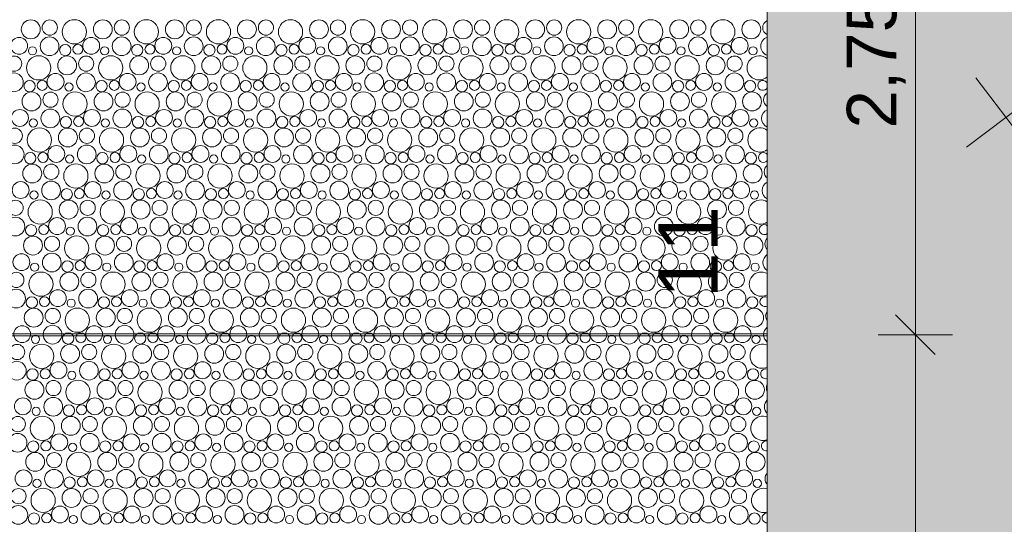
# Model space of a CAD drawing. Header units: metres. Extents: x -167 to 338, y -186 to 508.
# Tile 143 of 256: x 73.89 to 78.86, y 29.54 to 32.09. Entities that reach past the tile are written whole.
import ezdxf
from ezdxf.enums import TextEntityAlignment as Align

# ---------------------------------------------------------------- set-up
doc = ezdxf.new("R2010")
doc.units = ezdxf.units.M
doc.header["$MEASUREMENT"] = 0
doc.linetypes.add('Öffnungslinie Tür Fenster', pattern=[0.23, 0.15, -0.08])
for name, color, linetype in [('60 Gelände 2D Übersicht', 7, 'Continuous'), ('60 Stellplätze', 7, 'Continuous'), ('94 Genehmigungsplanung Bemaßung', 7, 'Continuous'), ('BT-Gelaende', 7, 'Continuous')]:
    doc.layers.add(name, color=color, linetype=linetype)
doc.styles.add('ERSTELLTER_STIL_1', font='arial.ttf')
doc.styles.add('ERSTELLTER_STIL_2', font='arial.ttf')
doc.dimstyles.new('ERSTELLTER_STIL__2', dxfattribs={"dimtxt": 0.25, "dimasz": 0.19, "dimexe": 0.18, "dimexo": 0.1, "dimgap": 0, "dimtad": 1, "dimzin": 0, "dimdsep": 46, "dimtxsty": 'ERSTELLTER_STIL_1', "dimblk": 'ARROWHEAD_6', "dimblk1": 'ARROWHEAD_6', "dimblk2": 'ARROWHEAD_6', "dimcen": 0.09, "dimclrd": 7, "dimclre": 7, "dimclrt": 7, "dimazin": 0, "dimtfac": 1, "dimtdec": 4, "dimtmove": 0, "dimatfit": 3, "dimfxl": 1, "dimtolj": 1, "dimtzin": 0, "dimarcsym": 0})

# ---------------------------------------------------------------- blocks, each defined once
blk = doc.blocks.new('*X45', base_point=(27236.1321, 33357.279))
at = {"layer": '60 Gelände 2D Übersicht', "color": 9, "linetype": 'Continuous', "lineweight": 18}
for centre, radius in [((73.9459, 32.0414), 0.0477), ((74.0419, 32.0502), 0.0384), ((74.166, 32.0289), 0.0612), ((74.3096, 32.0414), 0.0477), ((74.4056, 32.0502), 0.0384), ((74.5297, 32.0289), 0.0612), ((74.6733, 32.0414), 0.0477), ((74.7693, 32.0502), 0.0384), ((74.8935, 32.0289), 0.0612), ((75.037, 32.0414), 0.0477), ((75.1331, 32.0502), 0.0384), ((75.2572, 32.0289), 0.0612), ((75.4007, 32.0414), 0.0477), ((75.4968, 32.0502), 0.0384), ((75.6209, 32.0289), 0.0612), ((75.7644, 32.0414), 0.0477), ((75.8605, 32.0502), 0.0384), ((75.9846, 32.0289), 0.0612), ((76.1281, 32.0414), 0.0477), ((76.2242, 32.0502), 0.0384), ((76.3483, 32.0289), 0.0612), ((76.4918, 32.0414), 0.0477), ((76.5879, 32.0502), 0.0384), ((76.712, 32.0289), 0.0612), ((76.8556, 32.0414), 0.0477), ((76.9516, 32.0502), 0.0384), ((77.0757, 32.0289), 0.0612), ((77.2193, 32.0414), 0.0477), ((77.3153, 32.0502), 0.0384), ((77.4394, 32.0289), 0.0612), ((77.583, 32.0414), 0.0477), ((73.8874, 31.958), 0.0426), ((74.0409, 31.9558), 0.0473), ((74.1199, 31.9367), 0.0286), ((74.1838, 31.9403), 0.0251), ((74.2511, 31.958), 0.0426), ((74.4046, 31.9558), 0.0473), ((74.4836, 31.9367), 0.0286), ((74.5475, 31.9403), 0.0251), ((74.6148, 31.958), 0.0426), ((74.7683, 31.9558), 0.0473), ((74.8474, 31.9367), 0.0286), ((74.9112, 31.9403), 0.0251), ((74.9786, 31.958), 0.0426), ((75.132, 31.9558), 0.0473), ((75.2111, 31.9367), 0.0286), ((75.2749, 31.9403), 0.0251), ((75.3423, 31.958), 0.0426), ((75.4957, 31.9558), 0.0473), ((75.5748, 31.9367), 0.0286), ((75.6386, 31.9403), 0.0251), ((75.706, 31.958), 0.0426), ((75.8594, 31.9558), 0.0473), ((75.9385, 31.9367), 0.0286), ((76.0023, 31.9403), 0.0251), ((76.0697, 31.958), 0.0426), ((76.2232, 31.9558), 0.0473), ((76.3022, 31.9367), 0.0286), ((76.366, 31.9403), 0.0251), ((76.4334, 31.958), 0.0426), ((76.5869, 31.9558), 0.0473), ((76.6659, 31.9367), 0.0286), ((76.7297, 31.9403), 0.0251), ((76.7971, 31.958), 0.0426), ((76.9506, 31.9558), 0.0473), ((77.0296, 31.9367), 0.0286), ((77.0934, 31.9403), 0.0251), ((77.1608, 31.958), 0.0426), ((77.3143, 31.9558), 0.0473), ((77.3933, 31.9367), 0.0286), ((77.4571, 31.9403), 0.0251), ((77.5245, 31.958), 0.0426), ((73.9548, 31.9326), 0.0207), ((74.3185, 31.9326), 0.0207), ((74.6822, 31.9326), 0.0207), ((75.0459, 31.9326), 0.0207), ((75.4096, 31.9326), 0.0207), ((75.7733, 31.9326), 0.0207), ((76.1371, 31.9326), 0.0207), ((76.5008, 31.9326), 0.0207), ((76.8645, 31.9326), 0.0207), ((77.2282, 31.9326), 0.0207), ((77.5919, 31.9326), 0.0207), ((73.8619, 31.8682), 0.0384), ((73.986, 31.8469), 0.0612), ((74.1296, 31.8594), 0.0477), ((74.2256, 31.8682), 0.0384), ((74.3497, 31.8469), 0.0612), ((74.4933, 31.8594), 0.0477), ((74.5893, 31.8682), 0.0384), ((74.7135, 31.8469), 0.0612), ((74.857, 31.8594), 0.0477), ((74.9531, 31.8682), 0.0384), ((75.0772, 31.8469), 0.0612), ((75.2207, 31.8594), 0.0477), ((75.3168, 31.8682), 0.0384), ((75.4409, 31.8469), 0.0612), ((75.5844, 31.8594), 0.0477), ((75.6805, 31.8682), 0.0384), ((75.8046, 31.8469), 0.0612), ((75.9481, 31.8594), 0.0477), ((76.0442, 31.8682), 0.0384), ((76.1683, 31.8469), 0.0612), ((76.3118, 31.8594), 0.0477), ((76.4079, 31.8682), 0.0384), ((76.532, 31.8469), 0.0612), ((76.6756, 31.8594), 0.0477), ((76.7716, 31.8682), 0.0384), ((76.8957, 31.8469), 0.0612), ((77.0393, 31.8594), 0.0477), ((77.1353, 31.8682), 0.0384), ((77.2594, 31.8469), 0.0612), ((77.403, 31.8594), 0.0477), ((77.499, 31.8682), 0.0384), ((73.8609, 31.7738), 0.0473), ((74.0711, 31.776), 0.0426), ((74.2246, 31.7738), 0.0473), ((74.4348, 31.776), 0.0426), ((74.5883, 31.7738), 0.0473), ((74.7986, 31.776), 0.0426), ((74.952, 31.7738), 0.0473), ((75.1623, 31.776), 0.0426), ((75.3157, 31.7738), 0.0473), ((75.526, 31.776), 0.0426), ((75.6794, 31.7738), 0.0473), ((75.8897, 31.776), 0.0426), ((76.0432, 31.7738), 0.0473), ((76.2534, 31.776), 0.0426), ((76.4069, 31.7738), 0.0473), ((76.6171, 31.776), 0.0426), ((76.7706, 31.7738), 0.0473), ((76.9808, 31.776), 0.0426), ((77.1343, 31.7738), 0.0473), ((77.3445, 31.776), 0.0426), ((77.498, 31.7738), 0.0473), ((73.9399, 31.7547), 0.0286), ((74.0038, 31.7583), 0.0251), ((74.1385, 31.7506), 0.0207), ((74.3036, 31.7547), 0.0286), ((74.3675, 31.7583), 0.0251), ((74.5022, 31.7506), 0.0207), ((74.6674, 31.7547), 0.0286), ((74.7312, 31.7583), 0.0251), ((74.8659, 31.7506), 0.0207), ((75.0311, 31.7547), 0.0286), ((75.0949, 31.7583), 0.0251), ((75.2296, 31.7506), 0.0207), ((75.3948, 31.7547), 0.0286), ((75.4586, 31.7583), 0.0251), ((75.5933, 31.7506), 0.0207), ((75.7585, 31.7547), 0.0286), ((75.8223, 31.7583), 0.0251), ((75.9571, 31.7506), 0.0207), ((76.1222, 31.7547), 0.0286), ((76.186, 31.7583), 0.0251), ((76.3208, 31.7506), 0.0207), ((76.4859, 31.7547), 0.0286), ((76.5497, 31.7583), 0.0251), ((76.6845, 31.7506), 0.0207), ((76.8496, 31.7547), 0.0286), ((76.9134, 31.7583), 0.0251), ((77.0482, 31.7506), 0.0207), ((77.2133, 31.7547), 0.0286), ((77.2771, 31.7583), 0.0251), ((77.4119, 31.7506), 0.0207), ((77.577, 31.7547), 0.0286), ((73.9496, 31.6774), 0.0477), ((74.0456, 31.6862), 0.0384), ((74.1697, 31.6649), 0.0612), ((74.3133, 31.6774), 0.0477), ((74.4093, 31.6862), 0.0384), ((74.5335, 31.6649), 0.0612), ((74.677, 31.6774), 0.0477), ((74.7731, 31.6862), 0.0384), ((74.8972, 31.6649), 0.0612), ((75.0407, 31.6774), 0.0477), ((75.1368, 31.6862), 0.0384), ((75.2609, 31.6649), 0.0612), ((75.4044, 31.6774), 0.0477), ((75.5005, 31.6862), 0.0384), ((75.6246, 31.6649), 0.0612), ((75.7681, 31.6774), 0.0477), ((75.8642, 31.6862), 0.0384), ((75.9883, 31.6649), 0.0612), ((76.1318, 31.6774), 0.0477), ((76.2279, 31.6862), 0.0384), ((76.352, 31.6649), 0.0612), ((76.4956, 31.6774), 0.0477), ((76.5916, 31.6862), 0.0384), ((76.7157, 31.6649), 0.0612), ((76.8593, 31.6774), 0.0477), ((76.9553, 31.6862), 0.0384), ((77.0794, 31.6649), 0.0612), ((77.223, 31.6774), 0.0477), ((77.319, 31.6862), 0.0384), ((77.4431, 31.6649), 0.0612), ((77.5867, 31.6774), 0.0477), ((73.8911, 31.594), 0.0426), ((74.0446, 31.5918), 0.0473), ((74.2548, 31.594), 0.0426), ((74.4083, 31.5918), 0.0473), ((74.6186, 31.594), 0.0426), ((74.772, 31.5918), 0.0473), ((74.9823, 31.594), 0.0426), ((75.1357, 31.5918), 0.0473), ((75.346, 31.594), 0.0426), ((75.4994, 31.5918), 0.0473), ((75.7097, 31.594), 0.0426), ((75.8632, 31.5918), 0.0473), ((76.0734, 31.594), 0.0426), ((76.2269, 31.5918), 0.0473), ((76.4371, 31.594), 0.0426), ((76.5906, 31.5918), 0.0473), ((76.8008, 31.594), 0.0426), ((76.9543, 31.5918), 0.0473), ((77.1645, 31.594), 0.0426), ((77.318, 31.5918), 0.0473), ((77.5282, 31.594), 0.0426), ((73.9585, 31.5686), 0.0207), ((74.1236, 31.5727), 0.0286), ((74.1875, 31.5763), 0.0251), ((74.3222, 31.5686), 0.0207), ((74.4874, 31.5727), 0.0286), ((74.5512, 31.5763), 0.0251), ((74.6859, 31.5686), 0.0207), ((74.8511, 31.5727), 0.0286), ((74.9149, 31.5763), 0.0251), ((75.0496, 31.5686), 0.0207), ((75.2148, 31.5727), 0.0286), ((75.2786, 31.5763), 0.0251), ((75.4133, 31.5686), 0.0207), ((75.5785, 31.5727), 0.0286), ((75.6423, 31.5763), 0.0251), ((75.7771, 31.5686), 0.0207), ((75.9422, 31.5727), 0.0286), ((76.006, 31.5763), 0.0251), ((76.1408, 31.5686), 0.0207), ((76.3059, 31.5727), 0.0286), ((76.3697, 31.5763), 0.0251), ((76.5045, 31.5686), 0.0207), ((76.6696, 31.5727), 0.0286), ((76.7334, 31.5763), 0.0251), ((76.8682, 31.5686), 0.0207), ((77.0333, 31.5727), 0.0286), ((77.0971, 31.5763), 0.0251), ((77.2319, 31.5686), 0.0207), ((77.397, 31.5727), 0.0286), ((77.4608, 31.5763), 0.0251), ((77.5956, 31.5686), 0.0207), ((73.8656, 31.5042), 0.0384), ((73.9897, 31.4829), 0.0612), ((74.1333, 31.4954), 0.0477), ((74.2293, 31.5042), 0.0384), ((74.3535, 31.4829), 0.0612), ((74.497, 31.4954), 0.0477), ((74.5931, 31.5042), 0.0384), ((74.7172, 31.4829), 0.0612), ((74.8607, 31.4954), 0.0477), ((74.9568, 31.5042), 0.0384), ((75.0809, 31.4829), 0.0612), ((75.2244, 31.4954), 0.0477), ((75.3205, 31.5042), 0.0384), ((75.4446, 31.4829), 0.0612), ((75.5881, 31.4954), 0.0477), ((75.6842, 31.5042), 0.0384), ((75.8083, 31.4829), 0.0612), ((75.9518, 31.4954), 0.0477), ((76.0479, 31.5042), 0.0384), ((76.172, 31.4829), 0.0612), ((76.3156, 31.4954), 0.0477), ((76.4116, 31.5042), 0.0384), ((76.5357, 31.4829), 0.0612), ((76.6793, 31.4954), 0.0477), ((76.7753, 31.5042), 0.0384), ((76.8994, 31.4829), 0.0612), ((77.043, 31.4954), 0.0477), ((77.139, 31.5042), 0.0384), ((77.2631, 31.4829), 0.0612), ((77.4067, 31.4954), 0.0477), ((77.5027, 31.5042), 0.0384), ((73.8646, 31.4098), 0.0473), ((73.9436, 31.3907), 0.0286), ((74.0075, 31.3943), 0.0251), ((74.0748, 31.412), 0.0426), ((74.2283, 31.4098), 0.0473), ((74.3074, 31.3907), 0.0286), ((74.3712, 31.3943), 0.0251), ((74.4386, 31.412), 0.0426), ((74.592, 31.4098), 0.0473), ((74.6711, 31.3907), 0.0286), ((74.7349, 31.3943), 0.0251), ((74.8023, 31.412), 0.0426), ((74.9557, 31.4098), 0.0473), ((75.0348, 31.3907), 0.0286), ((75.0986, 31.3943), 0.0251), ((75.166, 31.412), 0.0426), ((75.3194, 31.4098), 0.0473), ((75.3985, 31.3907), 0.0286), ((75.4623, 31.3943), 0.0251), ((75.5297, 31.412), 0.0426), ((75.6832, 31.4098), 0.0473), ((75.7622, 31.3907), 0.0286), ((75.826, 31.3943), 0.0251), ((75.8934, 31.412), 0.0426), ((76.0469, 31.4098), 0.0473), ((76.1259, 31.3907), 0.0286), ((76.1897, 31.3943), 0.0251), ((76.2571, 31.412), 0.0426), ((76.4106, 31.4098), 0.0473), ((76.4896, 31.3907), 0.0286), ((76.5534, 31.3943), 0.0251), ((76.6208, 31.412), 0.0426), ((76.7743, 31.4098), 0.0473), ((76.8533, 31.3907), 0.0286), ((76.9171, 31.3943), 0.0251), ((76.9845, 31.412), 0.0426), ((77.138, 31.4098), 0.0473), ((77.217, 31.3907), 0.0286), ((77.2808, 31.3943), 0.0251), ((77.3482, 31.412), 0.0426), ((77.5017, 31.4098), 0.0473), ((77.5807, 31.3907), 0.0286), ((74.1422, 31.3866), 0.0207), ((74.5059, 31.3866), 0.0207), ((74.8696, 31.3866), 0.0207), ((75.2333, 31.3866), 0.0207), ((75.5971, 31.3866), 0.0207), ((75.9608, 31.3866), 0.0207), ((76.3245, 31.3866), 0.0207), ((76.6882, 31.3866), 0.0207), ((77.0519, 31.3866), 0.0207), ((77.4156, 31.3866), 0.0207), ((73.9533, 31.3134), 0.0477), ((74.0493, 31.3222), 0.0384), ((74.1735, 31.3009), 0.0612), ((74.317, 31.3134), 0.0477), ((74.4131, 31.3222), 0.0384), ((74.5372, 31.3009), 0.0612), ((74.6807, 31.3134), 0.0477), ((74.7768, 31.3222), 0.0384), ((74.9009, 31.3009), 0.0612), ((75.0444, 31.3134), 0.0477), ((75.1405, 31.3222), 0.0384), ((75.2646, 31.3009), 0.0612), ((75.4081, 31.3134), 0.0477), ((75.5042, 31.3222), 0.0384), ((75.6283, 31.3009), 0.0612), ((75.7718, 31.3134), 0.0477), ((75.8679, 31.3222), 0.0384), ((75.992, 31.3009), 0.0612), ((76.1356, 31.3134), 0.0477), ((76.2316, 31.3222), 0.0384), ((76.3557, 31.3009), 0.0612), ((76.4993, 31.3134), 0.0477), ((76.5953, 31.3222), 0.0384), ((76.7194, 31.3009), 0.0612), ((76.863, 31.3134), 0.0477), ((76.959, 31.3222), 0.0384), ((77.0831, 31.3009), 0.0612), ((77.2267, 31.3134), 0.0477), ((77.3227, 31.3222), 0.0384), ((77.4468, 31.3009), 0.0612), ((77.5904, 31.3134), 0.0477), ((73.8948, 31.23), 0.0426), ((74.0483, 31.2278), 0.0473), ((74.2586, 31.23), 0.0426), ((74.412, 31.2278), 0.0473), ((74.6223, 31.23), 0.0426), ((74.7757, 31.2278), 0.0473), ((74.986, 31.23), 0.0426), ((75.1394, 31.2278), 0.0473), ((75.3497, 31.23), 0.0426), ((75.5032, 31.2278), 0.0473), ((75.7134, 31.23), 0.0426), ((75.8669, 31.2278), 0.0473), ((76.0771, 31.23), 0.0426), ((76.2306, 31.2278), 0.0473), ((76.4408, 31.23), 0.0426), ((76.5943, 31.2278), 0.0473), ((76.8045, 31.23), 0.0426), ((76.958, 31.2278), 0.0473), ((77.1682, 31.23), 0.0426), ((77.3217, 31.2278), 0.0473), ((77.5319, 31.23), 0.0426), ((73.9622, 31.2046), 0.0207), ((74.1274, 31.2087), 0.0286), ((74.1912, 31.2123), 0.0251), ((74.3259, 31.2046), 0.0207), ((74.4911, 31.2087), 0.0286), ((74.5549, 31.2123), 0.0251), ((74.6896, 31.2046), 0.0207), ((74.8548, 31.2087), 0.0286), ((74.9186, 31.2123), 0.0251), ((75.0533, 31.2046), 0.0207), ((75.2185, 31.2087), 0.0286), ((75.2823, 31.2123), 0.0251), ((75.4171, 31.2046), 0.0207), ((75.5822, 31.2087), 0.0286), ((75.646, 31.2123), 0.0251), ((75.7808, 31.2046), 0.0207), ((75.9459, 31.2087), 0.0286), ((76.0097, 31.2123), 0.0251), ((76.1445, 31.2046), 0.0207), ((76.3096, 31.2087), 0.0286), ((76.3734, 31.2123), 0.0251), ((76.5082, 31.2046), 0.0207), ((76.6733, 31.2087), 0.0286), ((76.7371, 31.2123), 0.0251), ((76.8719, 31.2046), 0.0207), ((77.037, 31.2087), 0.0286), ((77.1008, 31.2123), 0.0251), ((77.2356, 31.2046), 0.0207), ((77.4007, 31.2087), 0.0286), ((77.4646, 31.2123), 0.0251), ((77.5993, 31.2046), 0.0207), ((73.8693, 31.1402), 0.0384), ((73.9935, 31.1189), 0.0612), ((74.137, 31.1314), 0.0477), ((74.2331, 31.1402), 0.0384), ((74.3572, 31.1189), 0.0612), ((74.5007, 31.1314), 0.0477), ((74.5968, 31.1402), 0.0384), ((74.7209, 31.1189), 0.0612), ((74.8644, 31.1314), 0.0477), ((74.9605, 31.1402), 0.0384), ((75.0846, 31.1189), 0.0612), ((75.2281, 31.1314), 0.0477), ((75.3242, 31.1402), 0.0384), ((75.4483, 31.1189), 0.0612), ((75.5918, 31.1314), 0.0477), ((75.6879, 31.1402), 0.0384), ((75.812, 31.1189), 0.0612), ((75.9556, 31.1314), 0.0477), ((76.0516, 31.1402), 0.0384), ((76.1757, 31.1189), 0.0612), ((76.3193, 31.1314), 0.0477), ((76.4153, 31.1402), 0.0384), ((76.5394, 31.1189), 0.0612), ((76.683, 31.1314), 0.0477), ((76.779, 31.1402), 0.0384), ((76.9031, 31.1189), 0.0612), ((77.0467, 31.1314), 0.0477), ((77.1427, 31.1402), 0.0384), ((77.2668, 31.1189), 0.0612), ((77.4104, 31.1314), 0.0477), ((77.5064, 31.1402), 0.0384), ((73.8683, 31.0458), 0.0473), ((74.0786, 31.048), 0.0426), ((74.232, 31.0458), 0.0473), ((74.4423, 31.048), 0.0426), ((74.5957, 31.0458), 0.0473), ((74.806, 31.048), 0.0426), ((74.9594, 31.0458), 0.0473), ((75.1697, 31.048), 0.0426), ((75.3232, 31.0458), 0.0473), ((75.5334, 31.048), 0.0426), ((75.6869, 31.0458), 0.0473), ((75.8971, 31.048), 0.0426), ((76.0506, 31.0458), 0.0473), ((76.2608, 31.048), 0.0426), ((76.4143, 31.0458), 0.0473), ((76.6245, 31.048), 0.0426), ((76.778, 31.0458), 0.0473), ((76.9882, 31.048), 0.0426), ((77.1417, 31.0458), 0.0473), ((77.3519, 31.048), 0.0426), ((77.5054, 31.0458), 0.0473), ((73.9474, 31.0267), 0.0286), ((74.0112, 31.0303), 0.0251), ((74.1459, 31.0226), 0.0207), ((74.3111, 31.0267), 0.0286), ((74.3749, 31.0303), 0.0251), ((74.5096, 31.0226), 0.0207), ((74.6748, 31.0267), 0.0286), ((74.7386, 31.0303), 0.0251), ((74.8733, 31.0226), 0.0207), ((75.0385, 31.0267), 0.0286), ((75.1023, 31.0303), 0.0251), ((75.2371, 31.0226), 0.0207), ((75.4022, 31.0267), 0.0286), ((75.466, 31.0303), 0.0251), ((75.6008, 31.0226), 0.0207), ((75.7659, 31.0267), 0.0286), ((75.8297, 31.0303), 0.0251), ((75.9645, 31.0226), 0.0207), ((76.1296, 31.0267), 0.0286), ((76.1934, 31.0303), 0.0251), ((76.3282, 31.0226), 0.0207), ((76.4933, 31.0267), 0.0286), ((76.5571, 31.0303), 0.0251), ((76.6919, 31.0226), 0.0207), ((76.857, 31.0267), 0.0286), ((76.9208, 31.0303), 0.0251), ((77.0556, 31.0226), 0.0207), ((77.2207, 31.0267), 0.0286), ((77.2846, 31.0303), 0.0251), ((77.4193, 31.0226), 0.0207), ((77.5844, 31.0267), 0.0286), ((73.957, 30.9494), 0.0477), ((74.0531, 30.9582), 0.0384), ((74.1772, 30.9369), 0.0612), ((74.3207, 30.9494), 0.0477), ((74.4168, 30.9582), 0.0384), ((74.5409, 30.9369), 0.0612), ((74.6844, 30.9494), 0.0477), ((74.7805, 30.9582), 0.0384), ((74.9046, 30.9369), 0.0612), ((75.0481, 30.9494), 0.0477), ((75.1442, 30.9582), 0.0384), ((75.2683, 30.9369), 0.0612), ((75.4118, 30.9494), 0.0477), ((75.5079, 30.9582), 0.0384), ((75.632, 30.9369), 0.0612), ((75.7756, 30.9494), 0.0477), ((75.8716, 30.9582), 0.0384), ((75.9957, 30.9369), 0.0612), ((76.1393, 30.9494), 0.0477), ((76.2353, 30.9582), 0.0384), ((76.3594, 30.9369), 0.0612), ((76.503, 30.9494), 0.0477), ((76.599, 30.9582), 0.0384), ((76.7231, 30.9369), 0.0612), ((76.8667, 30.9494), 0.0477), ((76.9627, 30.9582), 0.0384), ((77.0868, 30.9369), 0.0612), ((77.2304, 30.9494), 0.0477), ((77.3264, 30.9582), 0.0384), ((77.4505, 30.9369), 0.0612), ((77.5941, 30.9494), 0.0477), ((73.8986, 30.866), 0.0426), ((74.052, 30.8638), 0.0473), ((74.1311, 30.8447), 0.0286), ((74.1949, 30.8483), 0.0251), ((74.2623, 30.866), 0.0426), ((74.4157, 30.8638), 0.0473), ((74.4948, 30.8447), 0.0286), ((74.5586, 30.8483), 0.0251), ((74.626, 30.866), 0.0426), ((74.7794, 30.8638), 0.0473), ((74.8585, 30.8447), 0.0286), ((74.9223, 30.8483), 0.0251), ((74.9897, 30.866), 0.0426), ((75.1432, 30.8638), 0.0473), ((75.2222, 30.8447), 0.0286), ((75.286, 30.8483), 0.0251), ((75.3534, 30.866), 0.0426), ((75.5069, 30.8638), 0.0473), ((75.5859, 30.8447), 0.0286), ((75.6497, 30.8483), 0.0251), ((75.7171, 30.866), 0.0426), ((75.8706, 30.8638), 0.0473), ((75.9496, 30.8447), 0.0286), ((76.0134, 30.8483), 0.0251), ((76.0808, 30.866), 0.0426), ((76.2343, 30.8638), 0.0473), ((76.3133, 30.8447), 0.0286), ((76.3771, 30.8483), 0.0251), ((76.4445, 30.866), 0.0426), ((76.598, 30.8638), 0.0473), ((76.677, 30.8447), 0.0286), ((76.7408, 30.8483), 0.0251), ((76.8082, 30.866), 0.0426), ((76.9617, 30.8638), 0.0473), ((77.0407, 30.8447), 0.0286), ((77.1046, 30.8483), 0.0251), ((77.1719, 30.866), 0.0426), ((77.3254, 30.8638), 0.0473), ((77.4044, 30.8447), 0.0286), ((77.4683, 30.8483), 0.0251), ((77.5356, 30.866), 0.0426), ((73.9659, 30.8406), 0.0207), ((74.3296, 30.8406), 0.0207), ((74.6933, 30.8406), 0.0207), ((75.0571, 30.8406), 0.0207), ((75.4208, 30.8406), 0.0207), ((75.7845, 30.8406), 0.0207), ((76.1482, 30.8406), 0.0207), ((76.5119, 30.8406), 0.0207), ((76.8756, 30.8406), 0.0207), ((77.2393, 30.8406), 0.0207), ((77.603, 30.8406), 0.0207), ((73.8731, 30.7762), 0.0384), ((73.9972, 30.7549), 0.0612), ((74.1407, 30.7674), 0.0477), ((74.2368, 30.7762), 0.0384), ((74.3609, 30.7549), 0.0612), ((74.5044, 30.7674), 0.0477), ((74.6005, 30.7762), 0.0384), ((74.7246, 30.7549), 0.0612), ((74.8681, 30.7674), 0.0477), ((74.9642, 30.7762), 0.0384), ((75.0883, 30.7549), 0.0612), ((75.2318, 30.7674), 0.0477), ((75.3279, 30.7762), 0.0384), ((75.452, 30.7549), 0.0612), ((75.5956, 30.7674), 0.0477), ((75.6916, 30.7762), 0.0384), ((75.8157, 30.7549), 0.0612), ((75.9593, 30.7674), 0.0477), ((76.0553, 30.7762), 0.0384), ((76.1794, 30.7549), 0.0612), ((76.323, 30.7674), 0.0477), ((76.419, 30.7762), 0.0384), ((76.5431, 30.7549), 0.0612), ((76.6867, 30.7674), 0.0477), ((76.7827, 30.7762), 0.0384), ((76.9068, 30.7549), 0.0612), ((77.0504, 30.7674), 0.0477), ((77.1464, 30.7762), 0.0384), ((77.2705, 30.7549), 0.0612), ((77.4141, 30.7674), 0.0477), ((77.5101, 30.7762), 0.0384), ((73.872, 30.6819), 0.0473), ((74.0823, 30.684), 0.0426), ((74.2357, 30.6819), 0.0473), ((74.446, 30.684), 0.0426), ((74.5994, 30.6819), 0.0473), ((74.8097, 30.684), 0.0426), ((74.9632, 30.6819), 0.0473), ((75.1734, 30.684), 0.0426), ((75.3269, 30.6819), 0.0473), ((75.5371, 30.684), 0.0426), ((75.6906, 30.6819), 0.0473), ((75.9008, 30.684), 0.0426), ((76.0543, 30.6819), 0.0473), ((76.2645, 30.684), 0.0426), ((76.418, 30.6819), 0.0473), ((76.6282, 30.684), 0.0426), ((76.7817, 30.6819), 0.0473), ((76.9919, 30.684), 0.0426), ((77.1454, 30.6819), 0.0473), ((77.3556, 30.684), 0.0426), ((77.5091, 30.6819), 0.0473), ((73.9511, 30.6627), 0.0286), ((74.0149, 30.6663), 0.0251), ((74.1496, 30.6586), 0.0207), ((74.3148, 30.6627), 0.0286), ((74.3786, 30.6663), 0.0251), ((74.5133, 30.6586), 0.0207), ((74.6785, 30.6627), 0.0286), ((74.7423, 30.6663), 0.0251), ((74.8771, 30.6586), 0.0207), ((75.0422, 30.6627), 0.0286), ((75.106, 30.6663), 0.0251), ((75.2408, 30.6586), 0.0207), ((75.4059, 30.6627), 0.0286), ((75.4697, 30.6663), 0.0251), ((75.6045, 30.6586), 0.0207), ((75.7696, 30.6627), 0.0286), ((75.8334, 30.6663), 0.0251), ((75.9682, 30.6586), 0.0207), ((76.1333, 30.6627), 0.0286), ((76.1971, 30.6663), 0.0251), ((76.3319, 30.6586), 0.0207), ((76.497, 30.6627), 0.0286), ((76.5608, 30.6663), 0.0251), ((76.6956, 30.6586), 0.0207), ((76.8607, 30.6627), 0.0286), ((76.9246, 30.6663), 0.0251), ((77.0593, 30.6586), 0.0207), ((77.2244, 30.6627), 0.0286), ((77.2883, 30.6663), 0.0251), ((77.423, 30.6586), 0.0207), ((77.5881, 30.6627), 0.0286), ((73.9607, 30.5854), 0.0477), ((74.0568, 30.5942), 0.0384), ((74.1809, 30.5729), 0.0612), ((74.3244, 30.5854), 0.0477), ((74.4205, 30.5942), 0.0384), ((74.5446, 30.5729), 0.0612), ((74.6881, 30.5854), 0.0477), ((74.7842, 30.5942), 0.0384), ((74.9083, 30.5729), 0.0612), ((75.0518, 30.5854), 0.0477), ((75.1479, 30.5942), 0.0384), ((75.272, 30.5729), 0.0612), ((75.4156, 30.5854), 0.0477), ((75.5116, 30.5942), 0.0384), ((75.6357, 30.5729), 0.0612), ((75.7793, 30.5854), 0.0477), ((75.8753, 30.5942), 0.0384), ((75.9994, 30.5729), 0.0612), ((76.143, 30.5854), 0.0477), ((76.239, 30.5942), 0.0384), ((76.3631, 30.5729), 0.0612), ((76.5067, 30.5854), 0.0477), ((76.6027, 30.5942), 0.0384), ((76.7268, 30.5729), 0.0612), ((76.8704, 30.5854), 0.0477), ((76.9664, 30.5942), 0.0384), ((77.0905, 30.5729), 0.0612), ((77.2341, 30.5854), 0.0477), ((77.3301, 30.5942), 0.0384), ((77.4542, 30.5729), 0.0612), ((77.5978, 30.5854), 0.0477), ((73.9023, 30.502), 0.0426), ((74.0557, 30.4999), 0.0473), ((74.266, 30.502), 0.0426), ((74.4194, 30.4999), 0.0473), ((74.6297, 30.502), 0.0426), ((74.7832, 30.4999), 0.0473), ((74.9934, 30.502), 0.0426), ((75.1469, 30.4999), 0.0473), ((75.3571, 30.502), 0.0426), ((75.5106, 30.4999), 0.0473), ((75.7208, 30.502), 0.0426), ((75.8743, 30.4999), 0.0473), ((76.0845, 30.502), 0.0426), ((76.238, 30.4999), 0.0473), ((76.4482, 30.502), 0.0426), ((76.6017, 30.4999), 0.0473), ((76.8119, 30.502), 0.0426), ((76.9654, 30.4999), 0.0473), ((77.1756, 30.502), 0.0426), ((77.3291, 30.4999), 0.0473), ((77.5393, 30.502), 0.0426), ((73.9696, 30.4766), 0.0207), ((74.1348, 30.4807), 0.0286), ((74.1986, 30.4843), 0.0251), ((74.3333, 30.4766), 0.0207), ((74.4985, 30.4807), 0.0286), ((74.5623, 30.4843), 0.0251), ((74.6971, 30.4766), 0.0207), ((74.8622, 30.4807), 0.0286), ((74.926, 30.4843), 0.0251), ((75.0608, 30.4766), 0.0207), ((75.2259, 30.4807), 0.0286), ((75.2897, 30.4843), 0.0251), ((75.4245, 30.4766), 0.0207), ((75.5896, 30.4807), 0.0286), ((75.6534, 30.4843), 0.0251), ((75.7882, 30.4766), 0.0207), ((75.9533, 30.4807), 0.0286), ((76.0171, 30.4843), 0.0251), ((76.1519, 30.4766), 0.0207), ((76.317, 30.4807), 0.0286), ((76.3808, 30.4843), 0.0251), ((76.5156, 30.4766), 0.0207), ((76.6807, 30.4807), 0.0286), ((76.7446, 30.4843), 0.0251), ((76.8793, 30.4766), 0.0207), ((77.0444, 30.4807), 0.0286), ((77.1083, 30.4843), 0.0251), ((77.243, 30.4766), 0.0207), ((77.4081, 30.4807), 0.0286), ((77.472, 30.4843), 0.0251), ((77.6067, 30.4766), 0.0207), ((73.8768, 30.4122), 0.0384), ((74.0009, 30.3909), 0.0612), ((74.1444, 30.4034), 0.0477), ((74.2405, 30.4122), 0.0384), ((74.3646, 30.3909), 0.0612), ((74.5081, 30.4034), 0.0477), ((74.6042, 30.4122), 0.0384), ((74.7283, 30.3909), 0.0612), ((74.8718, 30.4034), 0.0477), ((74.9679, 30.4122), 0.0384), ((75.092, 30.3909), 0.0612), ((75.2356, 30.4034), 0.0477), ((75.3316, 30.4122), 0.0384), ((75.4557, 30.3909), 0.0612), ((75.5993, 30.4034), 0.0477), ((75.6953, 30.4122), 0.0384), ((75.8194, 30.3909), 0.0612), ((75.963, 30.4034), 0.0477), ((76.059, 30.4122), 0.0384), ((76.1831, 30.3909), 0.0612), ((76.3267, 30.4034), 0.0477), ((76.4227, 30.4122), 0.0384), ((76.5468, 30.3909), 0.0612), ((76.6904, 30.4034), 0.0477), ((76.7864, 30.4122), 0.0384), ((76.9105, 30.3909), 0.0612), ((77.0541, 30.4034), 0.0477), ((77.1501, 30.4122), 0.0384), ((77.2742, 30.3909), 0.0612), ((77.4178, 30.4034), 0.0477), ((77.5138, 30.4122), 0.0384), ((73.8757, 30.3179), 0.0473), ((73.9548, 30.2987), 0.0286), ((74.0186, 30.3023), 0.0251), ((74.086, 30.32), 0.0426), ((74.2394, 30.3179), 0.0473), ((74.3185, 30.2987), 0.0286), ((74.3823, 30.3023), 0.0251), ((74.4497, 30.32), 0.0426), ((74.6032, 30.3179), 0.0473), ((74.6822, 30.2987), 0.0286), ((74.746, 30.3023), 0.0251), ((74.8134, 30.32), 0.0426), ((74.9669, 30.3179), 0.0473), ((75.0459, 30.2987), 0.0286), ((75.1097, 30.3023), 0.0251), ((75.1771, 30.32), 0.0426), ((75.3306, 30.3179), 0.0473), ((75.4096, 30.2987), 0.0286), ((75.4734, 30.3023), 0.0251), ((75.5408, 30.32), 0.0426), ((75.6943, 30.3179), 0.0473), ((75.7733, 30.2987), 0.0286), ((75.8371, 30.3023), 0.0251), ((75.9045, 30.32), 0.0426), ((76.058, 30.3179), 0.0473), ((76.137, 30.2987), 0.0286), ((76.2008, 30.3023), 0.0251), ((76.2682, 30.32), 0.0426), ((76.4217, 30.3179), 0.0473), ((76.5007, 30.2987), 0.0286), ((76.5646, 30.3023), 0.0251), ((76.6319, 30.32), 0.0426), ((76.7854, 30.3179), 0.0473), ((76.8644, 30.2987), 0.0286), ((76.9283, 30.3023), 0.0251), ((76.9956, 30.32), 0.0426), ((77.1491, 30.3179), 0.0473), ((77.2281, 30.2987), 0.0286), ((77.292, 30.3023), 0.0251), ((77.3593, 30.32), 0.0426), ((77.5128, 30.3179), 0.0473), ((77.5918, 30.2987), 0.0286), ((74.1846, 30.2089), 0.0612), ((74.1533, 30.2946), 0.0207), ((74.5483, 30.2089), 0.0612), ((74.5171, 30.2946), 0.0207), ((74.912, 30.2089), 0.0612), ((74.8808, 30.2946), 0.0207), ((75.2757, 30.2089), 0.0612), ((75.2445, 30.2946), 0.0207), ((75.6394, 30.2089), 0.0612), ((75.6082, 30.2946), 0.0207), ((76.0031, 30.2089), 0.0612), ((75.9719, 30.2946), 0.0207), ((76.3668, 30.2089), 0.0612), ((76.3356, 30.2946), 0.0207), ((76.7305, 30.2089), 0.0612), ((76.6993, 30.2946), 0.0207), ((77.0942, 30.2089), 0.0612), ((77.063, 30.2946), 0.0207), ((77.4579, 30.2089), 0.0612), ((77.4267, 30.2946), 0.0207), ((73.9644, 30.2214), 0.0477), ((74.0605, 30.2302), 0.0384), ((74.3281, 30.2214), 0.0477), ((74.4242, 30.2302), 0.0384), ((74.6918, 30.2214), 0.0477), ((74.7879, 30.2302), 0.0384), ((75.0556, 30.2214), 0.0477), ((75.1516, 30.2302), 0.0384), ((75.4193, 30.2214), 0.0477), ((75.5153, 30.2302), 0.0384), ((75.783, 30.2214), 0.0477), ((75.879, 30.2302), 0.0384), ((76.1467, 30.2214), 0.0477), ((76.2427, 30.2302), 0.0384), ((76.5104, 30.2214), 0.0477), ((76.6064, 30.2302), 0.0384), ((76.8741, 30.2214), 0.0477), ((76.9701, 30.2302), 0.0384), ((77.2378, 30.2214), 0.0477), ((77.3338, 30.2302), 0.0384), ((77.6015, 30.2214), 0.0477), ((73.906, 30.138), 0.0426), ((74.0594, 30.1359), 0.0473), ((74.2697, 30.138), 0.0426), ((74.4232, 30.1359), 0.0473), ((74.6334, 30.138), 0.0426), ((74.7869, 30.1359), 0.0473), ((74.9971, 30.138), 0.0426), ((75.1506, 30.1359), 0.0473), ((75.3608, 30.138), 0.0426), ((75.5143, 30.1359), 0.0473), ((75.7245, 30.138), 0.0426), ((75.878, 30.1359), 0.0473), ((76.0882, 30.138), 0.0426), ((76.2417, 30.1359), 0.0473), ((76.4519, 30.138), 0.0426), ((76.6054, 30.1359), 0.0473), ((76.8156, 30.138), 0.0426), ((76.9691, 30.1359), 0.0473), ((77.1793, 30.138), 0.0426), ((77.3328, 30.1359), 0.0473), ((77.543, 30.138), 0.0426), ((73.9733, 30.1126), 0.0207), ((74.1385, 30.1168), 0.0286), ((74.2023, 30.1203), 0.0251), ((74.3371, 30.1126), 0.0207), ((74.5022, 30.1168), 0.0286), ((74.566, 30.1203), 0.0251), ((74.7008, 30.1126), 0.0207), ((74.8659, 30.1168), 0.0286), ((74.9297, 30.1203), 0.0251), ((75.0645, 30.1126), 0.0207), ((75.2296, 30.1168), 0.0286), ((75.2934, 30.1203), 0.0251), ((75.4282, 30.1126), 0.0207), ((75.5933, 30.1168), 0.0286), ((75.6571, 30.1203), 0.0251), ((75.7919, 30.1126), 0.0207), ((75.957, 30.1168), 0.0286), ((76.0208, 30.1203), 0.0251), ((76.1556, 30.1126), 0.0207), ((76.3207, 30.1168), 0.0286), ((76.3846, 30.1203), 0.0251), ((76.5193, 30.1126), 0.0207), ((76.6844, 30.1168), 0.0286), ((76.7483, 30.1203), 0.0251), ((76.883, 30.1126), 0.0207), ((77.0481, 30.1168), 0.0286), ((77.112, 30.1203), 0.0251), ((77.2467, 30.1126), 0.0207), ((77.4118, 30.1168), 0.0286), ((77.4757, 30.1203), 0.0251), ((77.6104, 30.1126), 0.0207), ((73.8805, 30.0482), 0.0384), ((74.0046, 30.027), 0.0612), ((74.1481, 30.0394), 0.0477), ((74.2442, 30.0482), 0.0384), ((74.3683, 30.027), 0.0612), ((74.5118, 30.0394), 0.0477), ((74.6079, 30.0482), 0.0384), ((74.732, 30.027), 0.0612), ((74.8756, 30.0394), 0.0477), ((74.9716, 30.0482), 0.0384), ((75.0957, 30.027), 0.0612), ((75.2393, 30.0394), 0.0477), ((75.3353, 30.0482), 0.0384), ((75.4594, 30.027), 0.0612), ((75.603, 30.0394), 0.0477), ((75.699, 30.0482), 0.0384), ((75.8231, 30.027), 0.0612), ((75.9667, 30.0394), 0.0477), ((76.0627, 30.0482), 0.0384), ((76.1868, 30.027), 0.0612), ((76.3304, 30.0394), 0.0477), ((76.4264, 30.0482), 0.0384), ((76.5505, 30.027), 0.0612), ((76.6941, 30.0394), 0.0477), ((76.7901, 30.0482), 0.0384), ((76.9142, 30.027), 0.0612), ((77.0578, 30.0394), 0.0477), ((77.1538, 30.0482), 0.0384), ((77.2779, 30.027), 0.0612), ((77.4215, 30.0394), 0.0477), ((77.5175, 30.0482), 0.0384), ((73.8794, 29.9539), 0.0473), ((74.0897, 29.956), 0.0426), ((74.2432, 29.9539), 0.0473), ((74.4534, 29.956), 0.0426), ((74.6069, 29.9539), 0.0473), ((74.8171, 29.956), 0.0426), ((74.9706, 29.9539), 0.0473), ((75.1808, 29.956), 0.0426), ((75.3343, 29.9539), 0.0473), ((75.5445, 29.956), 0.0426), ((75.698, 29.9539), 0.0473), ((75.9082, 29.956), 0.0426), ((76.0617, 29.9539), 0.0473), ((76.2719, 29.956), 0.0426), ((76.4254, 29.9539), 0.0473), ((76.6356, 29.956), 0.0426), ((76.7891, 29.9539), 0.0473), ((76.9993, 29.956), 0.0426), ((77.1528, 29.9539), 0.0473), ((77.363, 29.956), 0.0426), ((77.5165, 29.9539), 0.0473), ((73.9585, 29.9348), 0.0286), ((74.0223, 29.9383), 0.0251), ((74.1571, 29.9306), 0.0207), ((74.3222, 29.9348), 0.0286), ((74.386, 29.9383), 0.0251), ((74.5208, 29.9306), 0.0207), ((74.6859, 29.9348), 0.0286), ((74.7497, 29.9383), 0.0251), ((74.8845, 29.9306), 0.0207), ((75.0496, 29.9348), 0.0286), ((75.1134, 29.9383), 0.0251), ((75.2482, 29.9306), 0.0207), ((75.4133, 29.9348), 0.0286), ((75.4771, 29.9383), 0.0251), ((75.6119, 29.9306), 0.0207), ((75.777, 29.9348), 0.0286), ((75.8408, 29.9383), 0.0251), ((75.9756, 29.9306), 0.0207), ((76.1407, 29.9348), 0.0286), ((76.2046, 29.9383), 0.0251), ((76.3393, 29.9306), 0.0207), ((76.5044, 29.9348), 0.0286), ((76.5683, 29.9383), 0.0251), ((76.703, 29.9306), 0.0207), ((76.8681, 29.9348), 0.0286), ((76.932, 29.9383), 0.0251), ((77.0667, 29.9306), 0.0207), ((77.2318, 29.9348), 0.0286), ((77.2957, 29.9383), 0.0251), ((77.4304, 29.9306), 0.0207), ((77.5956, 29.9348), 0.0286), ((73.9681, 29.8574), 0.0477), ((74.0642, 29.8662), 0.0384), ((74.1883, 29.845), 0.0612), ((74.3318, 29.8574), 0.0477), ((74.4279, 29.8662), 0.0384), ((74.552, 29.845), 0.0612), ((74.6956, 29.8574), 0.0477), ((74.7916, 29.8662), 0.0384), ((74.9157, 29.845), 0.0612), ((75.0593, 29.8574), 0.0477), ((75.1553, 29.8662), 0.0384), ((75.2794, 29.845), 0.0612), ((75.423, 29.8574), 0.0477), ((75.519, 29.8662), 0.0384), ((75.6431, 29.845), 0.0612), ((75.7867, 29.8574), 0.0477), ((75.8827, 29.8662), 0.0384), ((76.0068, 29.845), 0.0612), ((76.1504, 29.8574), 0.0477), ((76.2464, 29.8662), 0.0384), ((76.3705, 29.845), 0.0612), ((76.5141, 29.8574), 0.0477), ((76.6101, 29.8662), 0.0384), ((76.7342, 29.845), 0.0612), ((76.8778, 29.8574), 0.0477), ((76.9738, 29.8662), 0.0384), ((77.0979, 29.845), 0.0612), ((77.2415, 29.8574), 0.0477), ((77.3375, 29.8662), 0.0384), ((77.4617, 29.845), 0.0612), ((77.6052, 29.8574), 0.0477), ((73.9097, 29.774), 0.0426), ((74.0632, 29.7719), 0.0473), ((74.1422, 29.7528), 0.0286), ((74.206, 29.7563), 0.0251), ((74.2734, 29.774), 0.0426), ((74.4269, 29.7719), 0.0473), ((74.5059, 29.7528), 0.0286), ((74.5697, 29.7563), 0.0251), ((74.6371, 29.774), 0.0426), ((74.7906, 29.7719), 0.0473), ((74.8696, 29.7528), 0.0286), ((74.9334, 29.7563), 0.0251), ((75.0008, 29.774), 0.0426), ((75.1543, 29.7719), 0.0473), ((75.2333, 29.7528), 0.0286), ((75.2971, 29.7563), 0.0251), ((75.3645, 29.774), 0.0426), ((75.518, 29.7719), 0.0473), ((75.597, 29.7528), 0.0286), ((75.6608, 29.7563), 0.0251), ((75.7282, 29.774), 0.0426), ((75.8817, 29.7719), 0.0473), ((75.9607, 29.7528), 0.0286), ((76.0246, 29.7563), 0.0251), ((76.0919, 29.774), 0.0426), ((76.2454, 29.7719), 0.0473), ((76.3244, 29.7528), 0.0286), ((76.3883, 29.7563), 0.0251), ((76.4556, 29.774), 0.0426), ((76.6091, 29.7719), 0.0473), ((76.6881, 29.7528), 0.0286), ((76.752, 29.7563), 0.0251), ((76.8193, 29.774), 0.0426), ((76.9728, 29.7719), 0.0473), ((77.0518, 29.7528), 0.0286), ((77.1157, 29.7563), 0.0251), ((77.183, 29.774), 0.0426), ((77.3365, 29.7719), 0.0473), ((77.4156, 29.7528), 0.0286), ((77.4794, 29.7563), 0.0251), ((77.5468, 29.774), 0.0426), ((74.0083, 29.663), 0.0612), ((73.9771, 29.7486), 0.0207), ((74.1518, 29.6754), 0.0477), ((74.372, 29.663), 0.0612), ((74.3408, 29.7486), 0.0207), ((74.5156, 29.6754), 0.0477), ((74.7357, 29.663), 0.0612), ((74.7045, 29.7486), 0.0207), ((74.8793, 29.6754), 0.0477), ((75.0994, 29.663), 0.0612), ((75.0682, 29.7486), 0.0207), ((75.243, 29.6754), 0.0477), ((75.4631, 29.663), 0.0612), ((75.4319, 29.7486), 0.0207), ((75.6067, 29.6754), 0.0477), ((75.8268, 29.663), 0.0612), ((75.7956, 29.7486), 0.0207), ((75.9704, 29.6754), 0.0477), ((76.1905, 29.663), 0.0612), ((76.1593, 29.7486), 0.0207), ((76.3341, 29.6754), 0.0477), ((76.5542, 29.663), 0.0612), ((76.523, 29.7486), 0.0207), ((76.6978, 29.6754), 0.0477), ((76.9179, 29.663), 0.0612), ((76.8867, 29.7486), 0.0207), ((77.0615, 29.6754), 0.0477), ((77.2817, 29.663), 0.0612), ((77.2504, 29.7486), 0.0207), ((77.4252, 29.6754), 0.0477), ((77.6141, 29.7486), 0.0207), ((73.8842, 29.6842), 0.0384), ((74.2479, 29.6842), 0.0384), ((74.6116, 29.6842), 0.0384), ((74.9753, 29.6842), 0.0384), ((75.339, 29.6842), 0.0384), ((75.7027, 29.6842), 0.0384), ((76.0664, 29.6842), 0.0384), ((76.4301, 29.6842), 0.0384), ((76.7938, 29.6842), 0.0384), ((77.1575, 29.6842), 0.0384), ((77.5213, 29.6842), 0.0384), ((73.8832, 29.5899), 0.0473), ((74.0934, 29.592), 0.0426), ((74.2469, 29.5899), 0.0473), ((74.4571, 29.592), 0.0426), ((74.6106, 29.5899), 0.0473), ((74.8208, 29.592), 0.0426), ((74.9743, 29.5899), 0.0473), ((75.1845, 29.592), 0.0426), ((75.338, 29.5899), 0.0473), ((75.5482, 29.592), 0.0426), ((75.7017, 29.5899), 0.0473), ((75.9119, 29.592), 0.0426), ((76.0654, 29.5899), 0.0473), ((76.2756, 29.592), 0.0426), ((76.4291, 29.5899), 0.0473), ((76.6393, 29.592), 0.0426), ((76.7928, 29.5899), 0.0473), ((77.003, 29.592), 0.0426), ((77.1565, 29.5899), 0.0473), ((77.3668, 29.592), 0.0426), ((77.5202, 29.5899), 0.0473), ((73.9622, 29.5708), 0.0286), ((74.026, 29.5743), 0.0251), ((74.1608, 29.5666), 0.0207), ((74.3259, 29.5708), 0.0286), ((74.3897, 29.5743), 0.0251), ((74.5245, 29.5666), 0.0207), ((74.6896, 29.5708), 0.0286), ((74.7534, 29.5743), 0.0251), ((74.8882, 29.5666), 0.0207), ((75.0533, 29.5708), 0.0286), ((75.1171, 29.5743), 0.0251), ((75.2519, 29.5666), 0.0207), ((75.417, 29.5708), 0.0286), ((75.4808, 29.5743), 0.0251), ((75.6156, 29.5666), 0.0207), ((75.7807, 29.5708), 0.0286), ((75.8446, 29.5743), 0.0251), ((75.9793, 29.5666), 0.0207), ((76.1444, 29.5708), 0.0286), ((76.2083, 29.5743), 0.0251), ((76.343, 29.5666), 0.0207), ((76.5081, 29.5708), 0.0286), ((76.572, 29.5743), 0.0251), ((76.7067, 29.5666), 0.0207), ((76.8718, 29.5708), 0.0286), ((76.9357, 29.5743), 0.0251), ((77.0704, 29.5666), 0.0207), ((77.2356, 29.5708), 0.0286), ((77.2994, 29.5743), 0.0251), ((77.4341, 29.5666), 0.0207), ((77.5993, 29.5708), 0.0286)]:
    blk.add_circle(centre, radius, dxfattribs=at)
for centre, radius, start, end in [((77.679, 32.0502), 0.0384, 112.8564, 247.1436), ((77.678, 31.9558), 0.0473, 107.0597, 252.9403), ((77.6231, 31.8469), 0.0612, 47.9573, 312.0427), ((77.6408, 31.7583), 0.0251, 21.9054, 338.0946), ((77.6827, 31.6862), 0.0384, 119.0182, 240.9818), ((77.6817, 31.5918), 0.0473, 111.8229, 248.1771), ((77.6268, 31.4829), 0.0612, 52.4745, 307.5255), ((77.6446, 31.3943), 0.0251, 38.7456, 321.2544), ((77.6864, 31.3222), 0.0384, 125.5739, 234.4261), ((77.6854, 31.2278), 0.0473, 116.7507, 243.2493), ((77.6305, 31.1189), 0.0612, 56.7327, 303.2673), ((77.6483, 31.0303), 0.0251, 50.7975, 309.2025), ((77.6901, 30.9582), 0.0384, 132.7201, 227.2799), ((77.6891, 30.8638), 0.0473, 121.9028, 238.0972), ((77.6342, 30.7549), 0.0612, 60.7923, 299.2077), ((77.652, 30.6663), 0.0251, 61.0403, 298.9597), ((77.6938, 30.5942), 0.0384, 140.8125, 219.1875), ((77.6928, 30.4999), 0.0473, 127.3621, 232.6379), ((77.6379, 30.3909), 0.0612, 64.6969, 295.3031), ((77.6557, 30.3023), 0.0251, 70.3468, 289.6532), ((77.6975, 30.2302), 0.0384, 150.6623, 209.3377), ((77.6965, 30.1359), 0.0473, 133.2529, 226.7471), ((77.6417, 30.027), 0.0612, 68.4793, 291.5207), ((77.6594, 29.9383), 0.0251, 79.1372, 280.8628), ((77.7013, 29.8662), 0.0384, 165.5606, 194.4394), ((77.7002, 29.7719), 0.0473, 139.7817, 220.2183), ((77.6454, 29.663), 0.0612, 72.1655, 287.8345), ((77.6631, 29.5743), 0.0251, 87.6738, 272.3262)]:
    blk.add_arc(centre, radius, start, end, dxfattribs=at)
blk = doc.blocks.new('*D538', base_point=(27236.1321, 33357.279))
at = {"layer": '94 Genehmigungsplanung Bemaßung', "color": 7, "linetype": 'Continuous', "lineweight": 13}
for p, q in [((78.3117, 30.5991), (78.5117, 30.3991)), ((78.5992, 30.4991), (78.2242, 30.4991)), ((78.4117, 27.7491), (78.4117, 30.4991)), ((78.3117, 27.8491), (78.5117, 27.6491)), ((78.5992, 27.7491), (78.2242, 27.7491))]:
    blk.add_line(p, q, dxfattribs=at)
at = {"layer": '94 Genehmigungsplanung Bemaßung', "color": 7, "lineweight": 13, "insert": (78.3617, 28.7904), "char_height": 0.25, "attachment_point": 7, "rotation": 90, "style": 'ERSTELLTER_STIL_1'}
blk.add_mtext('\\A1;{\\pql;\\fArial|b0|i0|c0|p0;\\W1.000000;2,75}', dxfattribs=at)
blk = doc.blocks.new('ARROWHEAD_6')
at = {"color": 0, "linetype": 'Continuous', "lineweight": 0}
for p, q in [((-0.5, -0.5), (0.5, 0.5)), ((0, 0), (-1, 0))]:
    blk.add_line(p, q, dxfattribs=at)
blk = doc.blocks.new('*D539', base_point=(27236.1321, 33357.279))
at = {"layer": '94 Genehmigungsplanung Bemaßung', "color": 7, "linetype": 'Continuous', "lineweight": 13}
for p, q in [((78.3117, 33.3491), (78.5117, 33.1491)), ((78.5992, 33.2491), (78.2242, 33.2491)), ((78.4117, 30.4991), (78.4117, 33.2491)), ((78.3117, 30.5991), (78.5117, 30.3991)), ((78.5992, 30.4991), (78.2242, 30.4991))]:
    blk.add_line(p, q, dxfattribs=at)
at = {"layer": '94 Genehmigungsplanung Bemaßung', "color": 7, "lineweight": 13, "insert": (78.3617, 31.5404), "char_height": 0.25, "attachment_point": 7, "rotation": 90, "style": 'ERSTELLTER_STIL_1'}
blk.add_mtext('\\A1;{\\pql;\\fArial|b0|i0|c0|p0;\\W1.000000;2,75}', dxfattribs=at)
blk = doc.blocks.new('Parkplätze 27')
at = {"layer": '60 Stellplätze', "color": 7, "linetype": 'Continuous', "lineweight": 13, "flags": 128}
blk.add_lwpolyline([(10.995, 0), (11.005, 0), (11.005, 5.4989), (10.995, 5.4989)], close=True, dxfattribs=at)
at = {"layer": '60 Stellplätze', "color": 7, "linetype": 'Continuous', "lineweight": 13, "style": 'ERSTELLTER_STIL_2'}
for tag, p in [('num_start_0', (0.4, 0.4171)), ('num_start_1', (3.15, 0.4171)), ('num_start_2', (5.9, 0.4146)), ('num_start_3', (8.65, 0.4171)), ('num_start_4', (11.4, 0.4146)), ('num_start_5', (14.15, 0.4146))]:
    blk.add_attdef(tag, text='', height=0.3, dxfattribs=at).set_placement(p, align=Align.MIDDLE_CENTER)
blk = doc.blocks.new('Kreuz_003')
at = {"layer": 'BT-Gelaende', "color": 30, "linetype": 'Continuous', "lineweight": 18, "true_color": 0xff7300}
for p, q in [((0, 0.5), (0, -0.5)), ((-0.5, 0), (0.5, 0))]:
    blk.add_line(p, q, dxfattribs=at)

msp = doc.modelspace()

# ---------------------------------------------------------------- hatches: boundary and pattern name
at = {"layer": '60 Gelände 2D Übersicht', "linetype": 'Continuous', "lineweight": 18}
h = msp.add_hatch(dxfattribs=at)
h.set_pattern_fill('Mörtel_0001', color=8, style=0, pattern_type=2)
h.set_pattern_definition([(45, (27236.1321, 33357.62905), (-0.11136931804, 0.11136931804), [0, -0.105, 0, -0.1575]), (110, (27236.4821, 33357.62905), (0.1480015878, 0.0538681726), [0, -0.077, 0, -0.133])])
h.paths.add_polyline_path([(58.1615, 45.7496), (66.6638, 45.7501), (66.663, 37.5001), (77.6619, 37.5142), (77.6627, 45.7491), (84.1676, 45.7491), (84.1668, 37.4991), (95.1657, 37.4991), (95.1665, 45.7491), (101.6703, 45.7491), (101.6703, 14.5263), (95.1658, 14.3351), (95.1689, 36.0142), (84.17, 36.0153), (84.1681, 14.0509), (77.6707, 13.994), (77.6638, 36.0132), (66.6649, 35.9991), (66.6638, 13.8829), (59.5867, 13.8829), (59.5867, 23.1797), (59.5867, 37.3459), (58.1625, 37.3459), (58.1625, 28.2047)])

# ---------------------------------------------------------------- linework, layer by layer
at = {"layer": '60 Stellplätze', "color": 7, "linetype": 'Continuous', "lineweight": 13}
msp.add_line((77.6625, 22.2491), (77.6638, 35.9991), dxfattribs=at)

# ---------------------------------------------------------------- block references
at = {"layer": '60 Gelände 2D Übersicht', "color": 9, "linetype": 'Öffnungslinie Tür Fenster', "lineweight": 18}
msp.add_blockref('*X45', (27236.1321, 33357.279), dxfattribs=at)
at = {"layer": '60 Stellplätze', "color": 7, "linetype": 'Continuous', "lineweight": 13}
ref = msp.add_blockref('Parkplätze 27', (77.6622, 19.4991), dxfattribs=dict(at, rotation=89.9945255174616))
ref.add_attrib('num_start_4', '11', dxfattribs={"color": 7, "linetype": 'Continuous', "lineweight": 13, "height": 0.3, "rotation": 89.9945, "style": 'ERSTELLTER_STIL_2'}).set_placement((77.2634, 30.9162), align=Align.MIDDLE_CENTER)
at = {"layer": 'BT-Gelaende', "color": 30, "linetype": 'Continuous', "lineweight": 18, "true_color": 0xff7300, "xscale": 0.5, "yscale": 0.5, "rotation": 307.1573563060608}
msp.add_blockref('Kreuz_003', (78.8685, 31.597), dxfattribs=at)

# ---------------------------------------------------------------- dimensions: what is measured, and where the dimension line sits
at = {"layer": '94 Genehmigungsplanung Bemaßung', "color": 7, "linetype": 'Continuous', "lineweight": 13}
for base, p1, p2, picture, middle in [((78.4117, 33.2491), (77.6633, 30.4991), (77.6635, 33.2491), '*D539', (78.2367, 31.864)), ((78.4117, 30.4991), (77.663, 27.7491), (77.6633, 30.4991), '*D538', (78.2367, 29.114))]:
    dim = msp.add_linear_dim(base=base, p1=p1, p2=p2, angle=90, dimstyle='ERSTELLTER_STIL__2', dxfattribs=at)
    dim.commit()
    dim.dimension.update_dxf_attribs({"geometry": picture, "text_midpoint": middle, "dimtype": 160, "text_rotation": 90})

doc.saveas('drawing.dxf')
